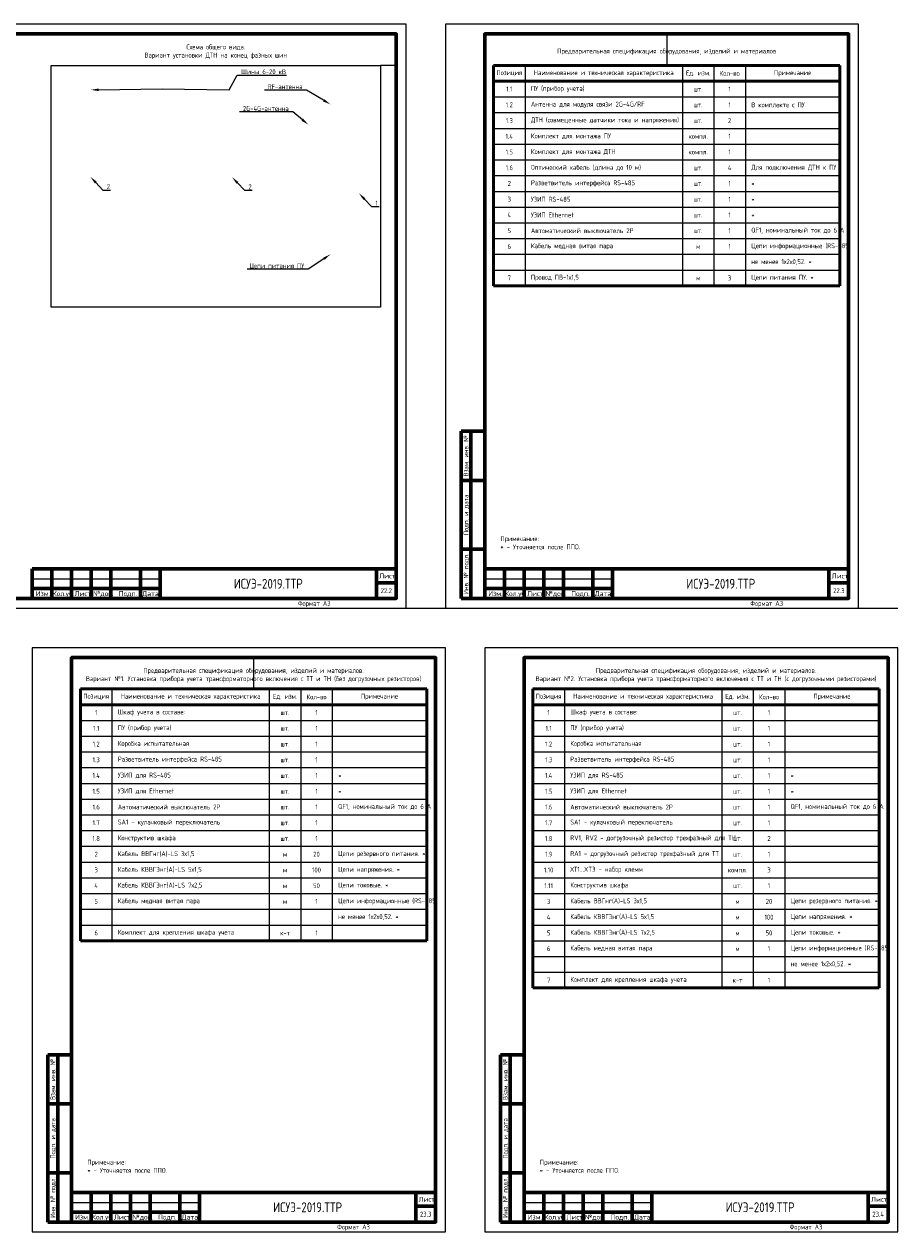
# Model space of a CAD drawing. Header units: millimetres. Extents: x -110 to 4101, y -10868 to 110.
# Tile 26 of 90: x 676 to 1120, y -7281 to -6667. Entities that reach past the tile are written whole.
import ezdxf
from ezdxf import colors
from ezdxf.entities.mleader import LeaderData, LeaderLine
from ezdxf.enums import TextEntityAlignment as Align
from ezdxf.math import Vec2, Vec3

# ---------------------------------------------------------------- set-up
doc = ezdxf.new("R2010")
doc.units = ezdxf.units.MM
doc.layers.add('01.Вспомогательный_слой', color=1, linetype='Continuous', plot=False)
doc.layers.add('Формат', color=7, linetype='Continuous', lineweight=25)
doc.layers.add('Формат @ 1', color=7, linetype='Continuous', lineweight=25)
doc.styles.add('Формат', font='isocpeur.ttf')
doc.styles.add('ЭП', font='GOST.TTF')
picture_1 = doc.add_image_def('image15.jpg', size_in_pixel=(1098, 806))

# ---------------------------------------------------------------- blocks, each defined once
blk = doc.blocks.new('*U76')
at = {"layer": 'Формат', "color": 7, "linetype": 'Continuous', "lineweight": 60}
for p, q in [((-202, 85), (-190, 85)), ((-202, 85), (-202, 0)), ((-197, 85), (-197, 0)), ((-202, 60), (-190, 60)), ((-202, 25), (-190, 25)), ((20, 15), (205, 15)), ((20, 15), (20, 0)), ((30, 15), (30, 0)), ((40, 15), (40, 0)), ((50, 15), (50, 0)), ((60, 15), (60, 0)), ((75, 15), (75, 0)), ((85, 15), (85, 0)), ((195, 15), (195, 0)), ((195, 8), (205, 8)), ((-202, 0), (-190, 0)), ((20, 5), (85, 5))]:
    blk.add_line(p, q, dxfattribs=at)
at = {"layer": 'Формат', "color": 7, "linetype": 'Continuous', "lineweight": 25}
blk.add_line((20, 10), (85, 10), dxfattribs=at)
blk.add_lwpolyline([(-210, -5), (210, -5), (210, 292), (-210, 292)], close=True, dxfattribs=at)
at = {"layer": 'Формат', "color": 7, "linetype": 'Continuous', "lineweight": 60}
blk.add_lwpolyline([(-190, 0), (205, 0), (205, 287), (-190, 287)], close=True, dxfattribs=at)
at = {"layer": 'Формат', "color": 7, "linetype": 'Continuous', "lineweight": 25, "style": 'ЭП'}
for s, p in [('Взам. инв. №', (-199.5, 72.5)), ('Подп. и дата', (-199.5, 42.5)), ('Инв. № подл.', (-199.5, 12.5))]:
    blk.add_text(s, height=2.5, rotation=90, dxfattribs=at).set_placement(p, align=Align.MIDDLE_CENTER)
at = {"layer": 'Формат', "color": 7, "linetype": 'Continuous', "lineweight": 25, "style": 'Формат'}
for s, p in [('Лист', (196.38, 10.25)), ('Изм.', (21.81, 1.25)), ('Лист', (41.54, 1.25)), ('№док.', (50.89, 1.25)), ('Подп.', (63.99, 1.25)), ('Дата', (75.95, 1.25))]:
    blk.add_text(s, height=2.5, dxfattribs=at).set_placement(p)
at = {"layer": 'Формат', "color": 7, "linetype": 'Continuous', "lineweight": 25, "style": 'Формат', "width": 0.9}
blk.add_text('Кол.уч.', height=2.5, dxfattribs=at).set_placement((30.38, 1.25))
at = {"layer": 'Формат', "color": 7, "linetype": 'Continuous', "lineweight": 25, "style": 'ЭП', "flags": 8}
blk.add_attdef('N_ИНВ', text='', height=2.5, rotation=90, dxfattribs=at).set_placement((-193.5, 12.5), align=Align.MIDDLE_CENTER)
for tag, p in [('изм.№', (21, 7.5)), ('изм.уч.', (31, 7.5)), ('изм.лист', (41, 7.5)), ('изм.№_док.', (50.5, 7.5)), ('изм_дата', (76, 7.5)), ('ФОРМ.ЛИСТА', (155, -2.5))]:
    blk.add_attdef(tag, text='', height=2.5, dxfattribs=at).set_placement(p, align=Align.MIDDLE_LEFT)
for tag, height, p in [('ОБОЗНАЧЕНИЕ', 5, (140, 7.5)), ('Лист', 2.5, (200, 4))]:
    blk.add_attdef(tag, text='', height=height, dxfattribs=at).set_placement(p, align=Align.MIDDLE_CENTER)
blk = doc.blocks.new('*U77')
at = {"layer": 'Формат', "color": 7, "linetype": 'Continuous', "lineweight": 60}
for p, q in [((8, 85), (20, 85)), ((8, 85), (8, 0)), ((13, 85), (13, 0)), ((8, 60), (20, 60)), ((8, 25), (20, 25)), ((20, 15), (205, 15)), ((20, 15), (20, 0)), ((30, 15), (30, 0)), ((40, 15), (40, 0)), ((50, 15), (50, 0)), ((60, 15), (60, 0)), ((75, 15), (75, 0)), ((85, 15), (85, 0)), ((195, 15), (195, 0)), ((195, 8), (205, 8)), ((8, 0), (20, 0)), ((20, 5), (85, 5))]:
    blk.add_line(p, q, dxfattribs=at)
at = {"layer": 'Формат', "color": 7, "linetype": 'Continuous', "lineweight": 25}
blk.add_line((20, 10), (85, 10), dxfattribs=at)
blk.add_lwpolyline([(0, -5), (210, -5), (210, 292), (0, 292)], close=True, dxfattribs=at)
at = {"layer": 'Формат', "color": 7, "linetype": 'Continuous', "lineweight": 60}
blk.add_lwpolyline([(20, 0), (205, 0), (205, 287), (20, 287)], close=True, dxfattribs=at)
at = {"layer": 'Формат', "color": 7, "linetype": 'Continuous', "lineweight": 25, "style": 'ЭП'}
for s, p in [('Взам. инв. №', (10.5, 72.5)), ('Подп. и дата', (10.5, 42.5)), ('Инв. № подл.', (10.5, 12.5))]:
    blk.add_text(s, height=2.5, rotation=90, dxfattribs=at).set_placement(p, align=Align.MIDDLE_CENTER)
at = {"layer": 'Формат', "color": 7, "linetype": 'Continuous', "lineweight": 25, "style": 'Формат'}
for s, p in [('Лист', (196.38, 10.25)), ('Изм.', (21.81, 1.25)), ('Лист', (41.54, 1.25)), ('№док.', (50.89, 1.25)), ('Подп.', (63.99, 1.25)), ('Дата', (75.95, 1.25))]:
    blk.add_text(s, height=2.5, dxfattribs=at).set_placement(p)
at = {"layer": 'Формат', "color": 7, "linetype": 'Continuous', "lineweight": 25, "style": 'Формат', "width": 0.9}
blk.add_text('Кол.уч.', height=2.5, dxfattribs=at).set_placement((30.38, 1.25))
at = {"layer": 'Формат', "color": 7, "linetype": 'Continuous', "lineweight": 25, "style": 'ЭП', "flags": 8}
blk.add_attdef('N_ИНВ', text='', height=2.5, rotation=90, dxfattribs=at).set_placement((16.5, 12.5), align=Align.MIDDLE_CENTER)
for tag, p in [('изм.№', (21, 7.5)), ('изм.уч.', (31, 7.5)), ('изм.лист', (41, 7.5)), ('изм.№_док.', (50.5, 7.5)), ('изм_дата', (76, 7.5)), ('ФОРМ.ЛИСТА', (155, -2.5))]:
    blk.add_attdef(tag, text='', height=2.5, dxfattribs=at).set_placement(p, align=Align.MIDDLE_LEFT)
for tag, height, p in [('ОБОЗНАЧЕНИЕ', 5, (140, 7.5)), ('Лист', 2.5, (200, 4))]:
    blk.add_attdef(tag, text='', height=height, dxfattribs=at).set_placement(p, align=Align.MIDDLE_CENTER)
blk = doc.blocks.new('*T70')
at = {"color": 0, "linetype": 'ByBlock', "lineweight": 50, "ltscale": 0.2, "transparency": 16777216}
for p, q in [((0, 0), (176, 0)), ((0, 0), (0, -112)), ((176, 0), (176, -112)), ((0, -8), (176, -8)), ((0, -112), (176, -112))]:
    blk.add_line(p, q, dxfattribs=at)
at = {"color": 0, "linetype": 'ByBlock', "ltscale": 0.2, "transparency": 16777216}
for p, q in [((16, 0), (16, -112)), ((96, 0), (96, -112)), ((112, 0), (112, -112)), ((128, 0), (128, -112)), ((0, -16), (176, -16)), ((0, -24), (176, -24)), ((0, -32), (176, -32)), ((0, -40), (176, -40)), ((0, -48), (96, -48)), ((0, -56), (16, -56)), ((16, -64), (128, -64)), ((16, -72), (128, -72)), ((16, -80), (128, -80)), ((16, -88), (176, -88))]:
    blk.add_line(p, q, dxfattribs=at)
at = {"color": 0, "linetype": 'ByBlock', "lineweight": -2, "ltscale": 0.2, "transparency": 16777216}
for p, q in [((96, -48), (176, -48)), ((16, -56), (176, -56)), ((0, -64), (16, -64)), ((128, -64), (176, -64)), ((0, -72), (16, -72)), ((128, -72), (176, -72)), ((0, -80), (16, -80)), ((128, -80), (176, -80)), ((0, -88), (16, -88)), ((0, -96), (176, -96)), ((0, -104), (176, -104))]:
    blk.add_line(p, q, dxfattribs=at)
at = {"color": 0, "ltscale": 0.2, "transparency": 16777216, "char_height": 2.5, "style": 'ЭП'}
for s, insert, width, attachment_point in [('{\\fGOST type A|b1|i0|c204|p34;Позиция}', (8, -4), 10, 5), ('{\\fGOST type A|b1|i0|c204|p34;Наименование и техническая характеристика}', (56, -4), 74, 5), ('{\\fGOST type A|b1|i0|c204|p34;Ед. изм.}', (104, -4), 10, 5), ('{\\fGOST type A|b1|i0|c204|p34;Кол-во}', (120, -4), 10, 5), ('{\\fGOST type A|b1|i0|c204|p34;Примечание}', (152, -4), 42, 5), ('1.1', (8, -12), 10, 5), ('ПУ (прибор учета)', (19, -12), 74, 4), ('шт.', (104, -12), 10, 5), ('1', (120, -12), 10, 5), ('1.2', (8, -20), 10, 5), ('Антенна для модуля связи 2G-4G/RF', (19, -20), 74, 4), ('ДТН (совмещенные датчики тока и напряжения)', (19, -28), 74, 4), ('шт.', (104, -20), 10, 5), ('1', (120, -20), 10, 5), ('В комплекте с ПУ', (131, -20), 42, 4), ('1.3', (8, -28), 10, 5), ('шт.', (104, -28), 10, 5), ('2', (120, -28), 10, 5), ('1.4', (8, -36), 10, 5), ('Комплект для монтажа ПУ', (19, -36), 74, 4), ('компл.', (104, -36), 10, 5), ('1', (120, -36), 10, 5), ('1.5', (8, -44), 10, 5), ('Комплект для монтажа ДТН', (19, -44), 74, 4), ('1', (120, -44), 10, 5), ('компл.', (104, -44), 10, 5), ('Для подключения ДТН к ПУ', (131, -52), 42, 4), ('1.6', (8, -52), 10, 5), ('Оптический кабель (длина до 10 м)', (19, -52), 74, 4), ('шт.', (104, -52), 10, 5), ('4', (120, -52), 10, 5), ('2', (8, -60), 10, 5), ('Разветвитель интерфейса RS-485', (19, -60), 74, 4), ('шт.', (104, -60), 10, 5), ('1', (120, -60), 10, 5), ('*', (131, -60), 42, 4), ('3', (8, -68), 10, 5), ('УЗИП RS-485', (19, -68), 74, 4), ('шт.', (104, -68), 10, 5), ('1', (120, -68), 10, 5), ('*', (131, -68), 42, 4), ('4', (8, -76), 10, 5), ('УЗИП Ethernet', (19, -76), 74, 4), ('шт.', (104, -76), 10, 5), ('1', (120, -76), 10, 5), ('*', (131, -76), 42, 4), ('5', (8, -84), 10, 5), ('Автоматический выключатель 2P', (19, -84), 74, 4), ('шт.', (104, -84), 10, 5), ('1', (120, -84), 10, 5), ('QF1, номинальный ток до 6 А', (131, -84), 42, 4), ('6', (8, -92), 10, 5), ('Кабель медная витая пара', (19, -92), 74, 4), ('м', (104, -92), 10, 5), ('1', (120, -92), 10, 5), ('Цепи информационные (RS-485)', (131, -92), 42, 4), ('не менее 1х2х0,52. *', (131, -100), 42, 4), ('7', (8, -108), 10, 5), ('Провод ПВ-1х1,5', (19, -108), 74, 4), ('м', (104, -108), 10, 5), ('3', (120, -108), 10, 5), ('Цепи питания ПУ. *', (131, -108), 42, 4)]:
    blk.add_mtext(s, dxfattribs=dict(at, insert=insert, width=width, attachment_point=attachment_point))
blk = doc.blocks.new('*T102')
at = {"color": 0, "linetype": 'ByBlock', "lineweight": 50, "ltscale": 0.2, "transparency": 16777216}
for p, q in [((0, 0), (176, 0)), ((0, 0), (0, -128)), ((176, 0), (176, -128)), ((0, -8), (176, -8)), ((0, -128), (176, -128))]:
    blk.add_line(p, q, dxfattribs=at)
at = {"color": 0, "linetype": 'ByBlock', "ltscale": 0.2, "transparency": 16777216}
for p, q in [((16, 0), (16, -128)), ((96, 0), (96, -128)), ((112, 0), (112, -128)), ((128, 0), (128, -128)), ((0, -16), (176, -16)), ((0, -24), (176, -24)), ((0, -32), (176, -32)), ((0, -40), (128, -40)), ((0, -48), (128, -48)), ((0, -56), (128, -56)), ((0, -64), (176, -64)), ((0, -72), (128, -72)), ((0, -80), (176, -80)), ((16, -88), (176, -88)), ((16, -96), (176, -96)), ((16, -104), (176, -104)), ((96, -112), (176, -112)), ((96, -120), (176, -120))]:
    blk.add_line(p, q, dxfattribs=at)
at = {"color": 0, "linetype": 'ByBlock', "lineweight": -2, "ltscale": 0.2, "transparency": 16777216}
for p, q in [((128, -40), (176, -40)), ((128, -48), (176, -48)), ((128, -56), (176, -56)), ((128, -72), (176, -72)), ((0, -88), (16, -88)), ((0, -96), (16, -96)), ((0, -104), (16, -104)), ((0, -112), (96, -112)), ((0, -120), (96, -120))]:
    blk.add_line(p, q, dxfattribs=at)
at = {"color": 0, "ltscale": 0.2, "transparency": 16777216, "char_height": 2.5, "style": 'ЭП'}
for s, insert, width, attachment_point in [('{\\fGOST type A|b1|i0|c204|p34;Позиция}', (8, -4), 10, 5), ('{\\fGOST type A|b1|i0|c204|p34;Наименование и техническая характеристика}', (56, -4), 74, 5), ('{\\fGOST type A|b1|i0|c204|p34;Ед. изм.}', (104, -4), 10, 5), ('{\\fGOST type A|b1|i0|c204|p34;Кол-во}', (120, -4), 10, 5), ('{\\fGOST type A|b1|i0|c204|p34;Примечание}', (152, -4), 42, 5), ('1', (8, -12), 10, 5), ('Шкаф учета в составе:', (19, -12), 74, 4), ('шт.', (104, -12), 10, 5), ('1', (120, -12), 10, 5), ('ПУ (прибор учета)', (19, -20), 74, 4), ('1.1', (8, -20), 10, 5), ('шт.', (104, -20), 10, 5), ('1', (120, -20), 10, 5), ('1.2', (8, -28), 10, 5), ('Коробка испытательная', (19, -28), 74, 4), ('шт.', (104, -28), 10, 5), ('1', (120, -28), 10, 5), ('1.3', (8, -36), 10, 5), ('Разветвитель интерфейса RS-485', (19, -36), 74, 4), ('шт.', (104, -36), 10, 5), ('1', (120, -36), 10, 5), ('1.4', (8, -44), 10, 5), ('УЗИП для RS-485', (19, -44), 74, 4), ('1', (120, -44), 10, 5), ('*', (131, -44), 42, 4), ('шт.', (104, -44), 10, 5), ('1.5', (8, -52), 10, 5), ('УЗИП для Ethernet', (19, -52), 74, 4), ('шт.', (104, -52), 10, 5), ('1', (120, -52), 10, 5), ('*', (131, -52), 42, 4), ('1.6', (8, -60), 10, 5), ('Автоматический выключатель 2P', (19, -60), 74, 4), ('шт.', (104, -60), 10, 5), ('1', (120, -60), 10, 5), ('QF1, номинальный ток до 6 А', (131, -60), 42, 4), ('1.7', (8, -68), 10, 5), ('SA1 - кулачковый переключатель', (19, -68), 74, 4), ('шт.', (104, -68), 10, 5), ('1', (120, -68), 10, 5), ('1.8', (8, -76), 10, 5), ('Конструктив шкафа', (19, -76), 74, 4), ('шт.', (104, -76), 10, 5), ('1', (120, -76), 10, 5), ('2', (8, -84), 10, 5), ('Кабель ВВГнг(А)-LS 3х1,5', (19, -84), 74, 4), ('м', (104, -84), 10, 5), ('20', (120, -84), 10, 5), ('Цепи резервного питания. *', (131, -84), 42, 4), ('3', (8, -92), 10, 5), ('Кабель КВВГЭнг(А)-LS 5х1,5', (19, -92), 74, 4), ('м', (104, -92), 10, 5), ('100', (120, -92), 10, 5), ('Цепи напряжения. *', (131, -92), 42, 4), ('Кабель КВВГЭнг(А)-LS 7х2,5', (19, -100), 74, 4), ('Цепи токовые. *', (131, -100), 42, 4), ('4', (8, -100), 10, 5), ('м', (104, -100), 10, 5), ('50', (120, -100), 10, 5), ('Цепи информационные (RS-485)', (131, -108), 42, 4), ('5', (8, -108), 10, 5), ('Кабель медная витая пара', (19, -108), 74, 4), ('м', (104, -108), 10, 5), ('1', (120, -108), 10, 5), ('не менее 1х2х0,52. *', (131, -116), 42, 4), ('6', (8, -124), 10, 5), ('Комплект для крепления шкафа учета', (19, -124), 74, 4), ('1', (120, -124), 10, 5), ('к-т', (104, -124), 10, 5)]:
    blk.add_mtext(s, dxfattribs=dict(at, insert=insert, width=width, attachment_point=attachment_point))
blk = doc.blocks.new('*T101')
at = {"color": 0, "linetype": 'ByBlock', "lineweight": 50, "ltscale": 0.2, "transparency": 16777216}
for p, q in [((0, 0), (176, 0)), ((0, 0), (0, -152)), ((176, 0), (176, -152)), ((0, -8), (176, -8)), ((0, -152), (176, -152))]:
    blk.add_line(p, q, dxfattribs=at)
at = {"color": 0, "linetype": 'ByBlock', "ltscale": 0.2, "transparency": 16777216}
for p, q in [((16, 0), (16, -152)), ((96, 0), (96, -152)), ((112, 0), (112, -152)), ((128, 0), (128, -152)), ((0, -16), (176, -16)), ((0, -24), (176, -24)), ((0, -32), (176, -32)), ((0, -40), (128, -40)), ((0, -48), (128, -48)), ((0, -56), (128, -56)), ((0, -64), (176, -64)), ((0, -72), (128, -72)), ((0, -80), (128, -80)), ((0, -88), (128, -88)), ((0, -96), (128, -96)), ((0, -104), (176, -104)), ((16, -112), (176, -112)), ((16, -120), (176, -120)), ((16, -128), (176, -128)), ((96, -136), (176, -136)), ((96, -144), (176, -144))]:
    blk.add_line(p, q, dxfattribs=at)
at = {"color": 0, "linetype": 'ByBlock', "lineweight": -2, "ltscale": 0.2, "transparency": 16777216}
for p, q in [((128, -40), (176, -40)), ((128, -48), (176, -48)), ((128, -56), (176, -56)), ((128, -72), (176, -72)), ((128, -80), (176, -80)), ((128, -88), (176, -88)), ((128, -96), (176, -96)), ((0, -112), (16, -112)), ((0, -120), (16, -120)), ((0, -128), (16, -128)), ((0, -136), (96, -136)), ((0, -144), (96, -144))]:
    blk.add_line(p, q, dxfattribs=at)
at = {"color": 0, "ltscale": 0.2, "transparency": 16777216, "char_height": 2.5, "style": 'ЭП'}
for s, insert, width, attachment_point in [('{\\fGOST type A|b1|i0|c204|p34;Позиция}', (8, -4), 10, 5), ('{\\fGOST type A|b1|i0|c204|p34;Наименование и техническая характеристика}', (56, -4), 74, 5), ('{\\fGOST type A|b1|i0|c204|p34;Ед. изм.}', (104, -4), 10, 5), ('{\\fGOST type A|b1|i0|c204|p34;Кол-во}', (120, -4), 10, 5), ('{\\fGOST type A|b1|i0|c204|p34;Примечание}', (152, -4), 42, 5), ('1', (8, -12), 10, 5), ('Шкаф учета в составе:', (19, -12), 74, 4), ('шт.', (104, -12), 10, 5), ('1', (120, -12), 10, 5), ('ПУ (прибор учета)', (19, -20), 74, 4), ('1.1', (8, -20), 10, 5), ('шт.', (104, -20), 10, 5), ('1', (120, -20), 10, 5), ('1.2', (8, -28), 10, 5), ('Коробка испытательная', (19, -28), 74, 4), ('шт.', (104, -28), 10, 5), ('1', (120, -28), 10, 5), ('1.3', (8, -36), 10, 5), ('Разветвитель интерфейса RS-485', (19, -36), 74, 4), ('шт.', (104, -36), 10, 5), ('1', (120, -36), 10, 5), ('1.4', (8, -44), 10, 5), ('УЗИП для RS-485', (19, -44), 74, 4), ('1', (120, -44), 10, 5), ('*', (131, -44), 42, 4), ('шт.', (104, -44), 10, 5), ('1.5', (8, -52), 10, 5), ('УЗИП для Ethernet', (19, -52), 74, 4), ('шт.', (104, -52), 10, 5), ('1', (120, -52), 10, 5), ('*', (131, -52), 42, 4), ('1.6', (8, -60), 10, 5), ('Автоматический выключатель 2P', (19, -60), 74, 4), ('шт.', (104, -60), 10, 5), ('1', (120, -60), 10, 5), ('QF1, номинальный ток до 6 А', (131, -60), 42, 4), ('1.7', (8, -68), 10, 5), ('SA1 - кулачковый переключатель', (19, -68), 74, 4), ('шт.', (104, -68), 10, 5), ('1', (120, -68), 10, 5), ('RV1, RV2 - догрузочный резистор трехфазный для ТН', (19, -76), 74, 4), ('1.8', (8, -76), 10, 5), ('шт.', (104, -76), 10, 5), ('2', (120, -76), 10, 5), ('1.9', (8, -84), 10, 5), ('RA1 - догрузочный резистор трехфазный для ТТ', (19, -84), 74, 4), ('шт.', (104, -84), 10, 5), ('1', (120, -84), 10, 5), ('1.10', (8, -92), 10, 5), ('ХТ1...XT3 - набор клемм', (19, -92), 74, 4), ('компл.', (104, -92), 10, 5), ('3', (120, -92), 10, 5), ('Конструктив шкафа', (19, -100), 74, 4), ('1.11', (8, -100), 10, 5), ('шт.', (104, -100), 10, 5), ('1', (120, -100), 10, 5), ('Цепи резервного питания. *', (131, -108), 42, 4), ('3', (8, -108), 10, 5), ('Кабель ВВГнг(А)-LS 3х1,5', (19, -108), 74, 4), ('м', (104, -108), 10, 5), ('20', (120, -108), 10, 5), ('4', (8, -116), 10, 5), ('Кабель КВВГЭнг(А)-LS 5х1,5', (19, -116), 74, 4), ('м', (104, -116), 10, 5), ('100', (120, -116), 10, 5), ('Цепи напряжения. *', (131, -116), 42, 4), ('5', (8, -124), 10, 5), ('Кабель КВВГЭнг(А)-LS 7х2,5', (19, -124), 74, 4), ('50', (120, -124), 10, 5), ('Цепи токовые. *', (131, -124), 42, 4), ('м', (104, -124), 10, 5), ('Цепи информационные (RS-485)', (131, -132), 42, 4), ('6', (8, -132), 10, 5), ('Кабель медная витая пара', (19, -132), 74, 4), ('м', (104, -132), 10, 5), ('1', (120, -132), 10, 5), ('не менее 1х2х0,52. *', (131, -140), 42, 4), ('7', (8, -148), 10, 5), ('Комплект для крепления шкафа учета', (19, -148), 74, 4), ('к-т', (104, -148), 10, 5), ('1', (120, -148), 10, 5)]:
    blk.add_mtext(s, dxfattribs=dict(at, insert=insert, width=width, attachment_point=attachment_point))

msp = doc.modelspace()

# ---------------------------------------------------------------- linework, layer by layer
at = {"layer": '01.Вспомогательный_слой'}
for points in [[(865, -6672), (865, -6688), (857, -6688)], [(870, -6964), (890, -6964)], [(1100, -6964), (1120, -6964)]]:
    msp.add_lwpolyline(points, dxfattribs=at)
at = {"layer": '01.Вспомогательный_слой', "ltscale": 0.2}
for points in [[(1002.5, -6672), (1002.5, -6688)], [(792.5, -6989), (792.5, -7005)]]:
    msp.add_lwpolyline(points, dxfattribs=at)

# ---------------------------------------------------------------- block references
for name, p in [('*T70', (914.5, -6688)), ('*T102', (704.5, -7005)), ('*T101', (934.5, -7005))]:
    msp.add_blockref(name, p)
at = {"layer": 'Формат @ 1', "ltscale": 0.7}
for name, p, values in [('*U76', (660, -6959), {'ОБОЗНАЧЕНИЕ': 'ИСУЭ-2019.ТТР', 'Лист': '22.2', 'ФОРМ.ЛИСТА': 'Формат А3'}), ('*U77', (890, -6959), {'ОБОЗНАЧЕНИЕ': 'ИСУЭ-2019.ТТР', 'Лист': '22.3', 'ФОРМ.ЛИСТА': 'Формат А3'}), ('*U77', (680, -7276), {'ОБОЗНАЧЕНИЕ': 'ИСУЭ-2019.ТТР', 'Лист': '23.3', 'ФОРМ.ЛИСТА': 'Формат А3'}), ('*U77', (910, -7276), {'ОБОЗНАЧЕНИЕ': 'ИСУЭ-2019.ТТР', 'Лист': '23.4', 'ФОРМ.ЛИСТА': 'Формат А3'})]:
    msp.add_blockref(name, p, dxfattribs=at).add_auto_attribs(values)

# ---------------------------------------------------------------- texts
at = {"char_height": 2.5, "style": 'ЭП'}
for s, insert, width, attachment_point in [('Схема общего вида. \\PВариант установки ДТН на конец фазных шин', (773.332, -6681), 106, 5), ('Предварительная спецификация оборудования, изделий и материалов', (1002.5, -6681), 176, 5), ('Примечание:\\P* - Уточняется после ППО.', (918, -6934), 169, 7), ('Предварительная спецификация оборудования, изделий и материалов.\\PВариант №1. Установка прибора учета {\\C7;трансформаторного включения с ТТ и ТН} (без догрузочных резисторов)', (792.5, -6998), 176, 5), ('Предварительная спецификация оборудования, изделий и материалов.\\PВариант №2. Установка прибора учета {\\C7;трансформаторного включения с ТТ и ТН} (с догрузочными резисторами)', (1022.5, -6998), 176, 5), ('Примечание:\\P* - Уточняется после ППО.', (708, -7251), 169, 7), ('Примечание:\\P* - Уточняется после ППО.', (938, -7251), 169, 7)]:
    msp.add_mtext(s, dxfattribs=dict(at, insert=insert, width=width, attachment_point=attachment_point))

# ---------------------------------------------------------------- pictures from other files: only their frames are drawn
at = {"ltscale": 0.2}
image = msp.add_image(picture_1, insert=(689.665, -6810.834), size_in_units=(167.335, 122.834), dxfattribs=at)
image.dxf.flags = 7

# ---------------------------------------------------------------- leaders
at = {"color": 250}
ml = msp.add_multileader_mtext('Standard', dxfattribs=at)
ml.set_content('Шины 6-20 кВ', color=250, style='ЭП')
ml.set_leader_properties()
ml.build(insert=Vec2(0, 0))
ml.multileader.update_dxf_attribs({"text_left_attachment_type": 5, "text_right_attachment_type": 5, "dogleg_length": 0})
ctx = ml.context
ctx.base_point, ctx.char_height, ctx.plane_origin = Vec3(784.256, -6692.926), 2.5, Vec3(687.364, -6681.175)
ctx.left_attachment, ctx.right_attachment = 5, 5
notes = []
notes.append((ctx, [(0, (1, 1, 0), (784.256, -6692.926), (1, 0), 0, [(2, [(709.747, -6700.422), (746.003, -6699.962), (780.07, -6700.444)], 0, [])])]))
ctx.mtext.insert, ctx.mtext.flow_direction = Vec3(786.256, -6689.926), 5
ml = msp.add_multileader_mtext('Standard', dxfattribs=at)
ml.set_content('RF-антенна', color=250, style='ЭП')
ml.set_leader_properties()
ml.build(insert=Vec2(0, 0))
ml.multileader.update_dxf_attribs({"text_left_attachment_type": 5, "text_right_attachment_type": 5, "dogleg_length": 0})
ctx = ml.context
ctx.base_point, ctx.char_height, ctx.plane_origin = Vec3(800.601, -6700.525), 2.5, Vec3(793.152, -6665.486)
ctx.left_attachment, ctx.right_attachment, ctx.text_align_type = 5, 5, 2
notes.append((ctx, [(1, (1, 1, 0), (819.429, -6700.525), (-1, 0), 0, [(0, [(831.573, -6707.777)], 0, [])])]))
ctx.mtext.insert, ctx.mtext.alignment, ctx.mtext.flow_direction = Vec3(817.429, -6697.525), 3, 5
ml = msp.add_multileader_mtext('Standard', dxfattribs=at)
ml.set_content('2G-4G-антенна', color=250, style='ЭП')
ml.set_leader_properties()
ml.build(insert=Vec2(0, 0))
ml.multileader.update_dxf_attribs({"text_left_attachment_type": 5, "text_right_attachment_type": 5, "dogleg_length": 0})
ctx = ml.context
ctx.base_point, ctx.char_height, ctx.plane_origin = Vec3(788.74, -6711.621), 2.5, Vec3(781.999, -6679.382)
ctx.left_attachment, ctx.right_attachment, ctx.text_align_type = 5, 5, 2
notes.append((ctx, [(1, (1, 1, 0), (812.388, -6711.621), (-1, 0), 0, [(0, [(820.419, -6718.128)], 0, [])])]))
ctx.mtext.insert, ctx.mtext.alignment, ctx.mtext.flow_direction = Vec3(810.388, -6708.621), 3, 5
ml = msp.add_multileader_mtext('Standard', dxfattribs=at)
ml.set_content('2', color=250, style='ЭП')
ml.set_leader_properties()
ml.build(insert=Vec2(0, 0))
ml.multileader.update_dxf_attribs({"text_left_attachment_type": 5, "text_right_attachment_type": 5, "dogleg_length": 0})
ctx = ml.context
ctx.base_point, ctx.char_height, ctx.plane_origin = Vec3(715.906, -6751.343), 2.5, Vec3(702.733, -6735.832)
ctx.left_attachment, ctx.right_attachment = 5, 5
notes.append((ctx, [(0, (1, 1, 0), (715.906, -6751.343), (1, 0), 0, [(0, [(709.576, -6744.647)], 0, [])])]))
ctx.mtext.insert, ctx.mtext.flow_direction = Vec3(717.906, -6748.343), 5
ml = msp.add_multileader_mtext('Standard', dxfattribs=at)
ml.set_content('2', color=250, style='ЭП')
ml.set_leader_properties()
ml.build(insert=Vec2(0, 0))
ml.multileader.update_dxf_attribs({"text_left_attachment_type": 5, "text_right_attachment_type": 5, "dogleg_length": 0})
ctx = ml.context
ctx.base_point, ctx.char_height, ctx.plane_origin = Vec3(787.898, -6751.466), 2.5, Vec3(774.724, -6735.954)
ctx.left_attachment, ctx.right_attachment = 5, 5
notes.append((ctx, [(0, (1, 1, 0), (787.898, -6751.466), (1, 0), 0, [(0, [(781.567, -6744.77)], 0, [])])]))
ctx.mtext.insert, ctx.mtext.flow_direction = Vec3(789.898, -6748.466), 5
ml = msp.add_multileader_mtext('Standard', dxfattribs=at)
ml.set_content('1', color=250, style='ЭП')
ml.set_leader_properties()
ml.build(insert=Vec2(0, 0))
ml.multileader.update_dxf_attribs({"text_left_attachment_type": 5, "text_right_attachment_type": 5, "dogleg_length": 0})
ctx = ml.context
ctx.base_point, ctx.char_height, ctx.plane_origin = Vec3(852.448, -6759.725), 2.5, Vec3(839.275, -6744.213)
ctx.left_attachment, ctx.right_attachment = 5, 5
notes.append((ctx, [(0, (1, 1, 0), (852.448, -6759.725), (1, 0), 0, [(0, [(846.118, -6753.029)], 0, [])])]))
ctx.mtext.insert, ctx.mtext.flow_direction = Vec3(854.448, -6756.725), 5
ml = msp.add_multileader_mtext('Standard', dxfattribs=at)
ml.set_content('Цепи питания ПУ', color=250, style='ЭП')
ml.set_leader_properties()
ml.build(insert=Vec2(0, 0))
ml.multileader.update_dxf_attribs({"text_left_attachment_type": 5, "text_right_attachment_type": 5, "dogleg_length": 0})
ctx = ml.context
ctx.base_point, ctx.char_height, ctx.plane_origin = Vec3(794.639, -6791.593), 2.5, Vec3(825.119, -6775.243)
ctx.left_attachment, ctx.right_attachment, ctx.text_align_type = 5, 5, 2
notes.append((ctx, [(1, (1, 1, 0), (820.248, -6791.593), (-1, 0), 0, [(0, [(831.557, -6784.059)], 0, [])])]))
ctx.mtext.insert, ctx.mtext.alignment, ctx.mtext.flow_direction = Vec3(818.248, -6788.593), 3, 5
for ctx, leaders in notes:
    for number, flags, end, landing, length, lines in leaders:
        leader = LeaderData()
        leader.index, (leader.has_last_leader_line, leader.has_dogleg_vector, leader.attachment_direction) = number, flags
        leader.last_leader_point, leader.dogleg_vector, leader.dogleg_length = Vec3(end), Vec3(landing), length
        for number, points, colour, breaks in lines:
            line = LeaderLine()
            line.index, line.vertices, line.color, line.breaks = number, Vec3.list(points), colors.encode_raw_color(colour), breaks
            leader.lines.append(line)
        ctx.leaders.append(leader)

doc.saveas('drawing.dxf')
